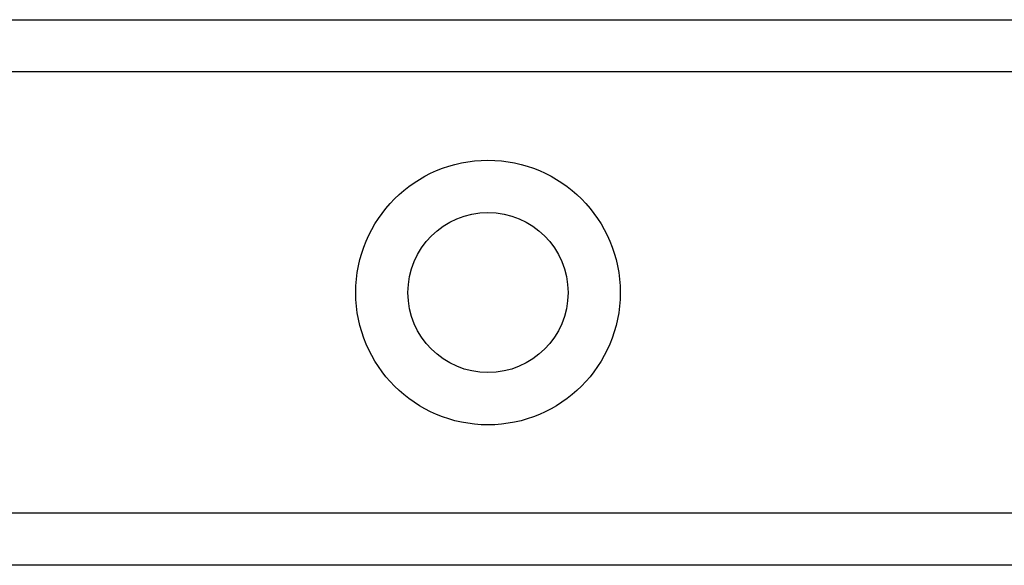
# Model space of a CAD drawing. Header units: inches. Extents: x 6 to 216, y 11 to 118.
# Tile 104 of 212: x 9.246 to 10.261, y 77.148 to 77.71. Entities that reach past the tile are written whole.
import ezdxf

# ---------------------------------------------------------------- set-up
doc = ezdxf.new("R2010")
doc.units = ezdxf.units.IN
doc.header["$MEASUREMENT"] = 0
doc.layers.add('Visible Edges(ANSI)', color=7, linetype='Continuous', lineweight=25)
doc.layers.add('Visible Tangent Edges(ANSI)', color=7, linetype='Continuous', lineweight=25)

msp = doc.modelspace()

# ---------------------------------------------------------------- linework, layer by layer
at = {"layer": 'Visible Edges(ANSI)'}
for p, q in [((8.4176, 77.7097), (38.5987, 77.7097)), ((38.5987, 77.1477), (8.4176, 77.1477))]:
    msp.add_line(p, q, dxfattribs=at)
msp.add_circle((9.7287, 77.4287), 0.0825, dxfattribs=at)
at = {"layer": 'Visible Tangent Edges(ANSI)'}
for p, q in [((38.5987, 77.6559), (8.4176, 77.6559)), ((8.4176, 77.2016), (38.5987, 77.2016))]:
    msp.add_line(p, q, dxfattribs=at)
msp.add_circle((9.7287, 77.4287), 0.1363, dxfattribs=at)

doc.saveas('drawing.dxf')
